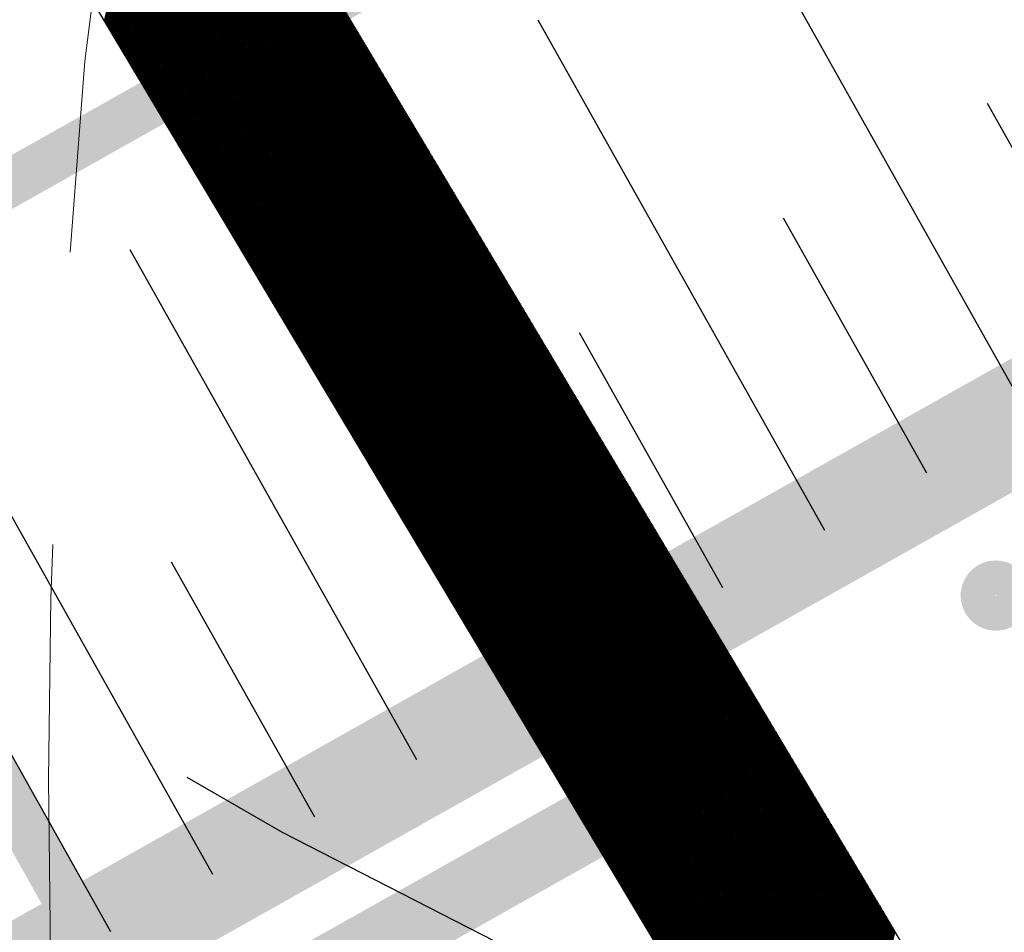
# Model space of a CAD drawing. Header units: metres. Extents: x 2193651 to 2201499, y 493187 to 494493.
# Tile 68 of 76: x 2200185.39 to 2200189.6, y 493772.42 to 493776.32. Entities that reach past the tile are written whole.
import ezdxf

# ---------------------------------------------------------------- set-up
doc = ezdxf.new("R2010")
doc.units = ezdxf.units.M
doc.set_wipeout_variables(frame=1)
for name, pattern in [('CENTER', [50.8, 31.75, -6.35, 6.35, -6.35]), ('CONTI', [0]), ('H', [0.375, 0.25, -0.125]), ('HIDDEN', [0.375, 0.25, -0.125])]:
    doc.linetypes.add(name, pattern=pattern)
doc.layers.add('12492', color=7, linetype='Continuous')
doc.styles.add('Bm-431', font='timesi.ttf')

# ---------------------------------------------------------------- blocks, each defined once
blk = doc.blocks.new('шнгщощ')
at = {"color": 34, "linetype": 'HIDDEN', "lineweight": 60, "ltscale": 5, "const_width": 0.2019, "elevation": 341.64}
blk.add_lwpolyline([(2194943.7006, 493863.7234), (2194899.9815, 493839.15), (2194914.096, 493814.0386), (2194957.8151, 493838.612)], close=True, dxfattribs=at)
at = {"color": 34, "linetype": 'Continuous', "lineweight": 25, "const_width": 0.5, "flags": 128}
blk.add_lwpolyline([(2194912.9508, 493809.9534), (2194961.9002, 493837.4667)], dxfattribs=at)
at = {"color": 34, "linetype": 'Continuous', "lineweight": 25, "flags": 128}
for points in [[(2194941.718, 493826.1228), (2194940.493, 493828.3021)], [(2194940.8462, 493825.6328), (2194939.6213, 493827.8121)], [(2194942.1538, 493826.3678), (2194941.5414, 493827.4574)], [(2194939.9745, 493825.1428), (2194938.7495, 493827.3221)], [(2194941.2821, 493825.8778), (2194940.6696, 493826.9675)], [(2194939.1028, 493824.6528), (2194937.8778, 493826.8322)], [(2194940.4104, 493825.3878), (2194939.7979, 493826.4775)], [(2194938.231, 493824.1629), (2194937.0061, 493826.3422)], [(2194939.5386, 493824.8978), (2194938.9262, 493825.9875)], [(2194938.6669, 493824.4079), (2194938.0544, 493825.4975)], [(2194937.7952, 493823.9179), (2194937.1827, 493825.0075)]]:
    blk.add_lwpolyline(points, dxfattribs=at)
blk = doc.blocks.new('ыекроекыоекыоеклвлнев')
at = {"color": 1, "linetype": 'Continuous', "lineweight": 0, "const_width": 0.1475, "flags": 128}
blk.add_lwpolyline([(2197665.3759, 493838.5931, 1), (2197665.5284, 493838.5931, 1)], format="xyb", close=True, dxfattribs=at)
at = {"color": 1, "linetype": 'Continuous', "lineweight": 0, "const_width": 0.3, "flags": 128}
blk.add_lwpolyline([(2197653.6837, 493831.9784), (2197664.1444, 493837.8582)], dxfattribs=at)
blk = doc.blocks.new('ыекокеыоыкеоекыоыке')
at = {"color": 7, "linetype": 'H', "lineweight": 0, "ltscale": 10}
blk.add_circle((2196461.7666, 493503.8817), 30, dxfattribs=at)
blk = doc.blocks.new('екокеыоекыокнывлвнел')
at = {"color": 7, "linetype": 'H', "ltscale": 10}
blk.add_circle((2196776.7045, 493863.9603), 30, dxfattribs=at)
blk = doc.blocks.new('*X129')
at = {"color": 0}
for p, q in [((231.434785, 485.675028), (235.065109, 489.305352)), ((231.444845, 485.667411), (235.082787, 489.305352)), ((231.454906, 485.659794), (235.100465, 489.305352)), ((231.464967, 485.652177), (235.118142, 489.305352)), ((231.475027, 485.64456), (235.13582, 489.305352)), ((231.485088, 485.636942), (235.153498, 489.305352)), ((231.495148, 485.629325), (235.171175, 489.305352)), ((231.505209, 485.621708), (235.188853, 489.305352)), ((231.515269, 485.614091), (235.206531, 489.305352)), ((231.52533, 485.606474), (235.224208, 489.305352)), ((231.53539, 485.598857), (235.241886, 489.305352)), ((231.545451, 485.59124), (235.259564, 489.305352)), ((231.555511, 485.583623), (235.277241, 489.305352)), ((231.565572, 485.576005), (235.294919, 489.305352)), ((231.575632, 485.568388), (235.312597, 489.305352)), ((231.585693, 485.560771), (235.330274, 489.305352)), ((231.595754, 485.553154), (235.347952, 489.305352)), ((231.605814, 485.545537), (235.36563, 489.305352)), ((231.615875, 485.53792), (235.383307, 489.305352)), ((231.625935, 485.530303), (235.400985, 489.305352)), ((231.635996, 485.522686), (235.418663, 489.305352)), ((231.646056, 485.515068), (235.43634, 489.305352)), ((231.656117, 485.507451), (235.454018, 489.305352)), ((231.666177, 485.499834), (235.471696, 489.305352)), ((231.676238, 485.492217), (235.489373, 489.305352)), ((231.686298, 485.4846), (235.507051, 489.305352)), ((231.696359, 485.476983), (235.524729, 489.305352)), ((231.70642, 485.469366), (235.542406, 489.305352)), ((231.71648, 485.461748), (235.560084, 489.305352)), ((231.726541, 485.454131), (235.577762, 489.305352)), ((231.736601, 485.446514), (235.595439, 489.305352)), ((231.746662, 485.438897), (235.613117, 489.305352)), ((231.756722, 485.43128), (235.630795, 489.305352)), ((231.766783, 485.423663), (235.648472, 489.305352)), ((231.776843, 485.416046), (235.66615, 489.305352)), ((231.786904, 485.408429), (235.683828, 489.305352)), ((231.796964, 485.400811), (235.701505, 489.305352)), ((231.807025, 485.393194), (235.719183, 489.305352)), ((231.817085, 485.385577), (235.736861, 489.305352)), ((231.827146, 485.37796), (235.754538, 489.305352)), ((231.837207, 485.370343), (235.772216, 489.305352)), ((231.847267, 485.362726), (235.789894, 489.305352)), ((231.857328, 485.355109), (235.807571, 489.305352)), ((231.867388, 485.347492), (235.825249, 489.305352)), ((231.877449, 485.339874), (235.842927, 489.305352)), ((231.887509, 485.332257), (235.860604, 489.305352)), ((231.89757, 485.32464), (235.878282, 489.305352)), ((231.90763, 485.317023), (235.89596, 489.305352)), ((233.327097, 486.718812), (235.913637, 489.305352)), ((233.344774, 486.718812), (235.931315, 489.305352)), ((233.362452, 486.718812), (235.948993, 489.305352)), ((233.38013, 486.718812), (235.96667, 489.305352)), ((233.397807, 486.718812), (235.984348, 489.305352)), ((233.415485, 486.718812), (236.002026, 489.305352)), ((233.433163, 486.718812), (236.019703, 489.305352)), ((233.45084, 486.718812), (236.037381, 489.305352)), ((233.468518, 486.718812), (236.055059, 489.305352)), ((233.486196, 486.718812), (236.072736, 489.305352)), ((233.503873, 486.718812), (236.090414, 489.305352)), ((233.521551, 486.718812), (236.108092, 489.305352)), ((233.539229, 486.718812), (236.125769, 489.305352)), ((233.556906, 486.718812), (236.143447, 489.305352)), ((233.574584, 486.718812), (236.161125, 489.305352)), ((233.592262, 486.718812), (236.178802, 489.305352)), ((233.609939, 486.718812), (236.19648, 489.305352)), ((233.627617, 486.718812), (236.214158, 489.305352)), ((233.645295, 486.718812), (236.231835, 489.305352)), ((233.662972, 486.718812), (236.249513, 489.305352)), ((233.68065, 486.718812), (236.267191, 489.305352)), ((233.698328, 486.718812), (236.284868, 489.305352)), ((233.716005, 486.718812), (236.302546, 489.305352)), ((233.733683, 486.718812), (236.320224, 489.305352)), ((233.751361, 486.718812), (236.337901, 489.305352)), ((233.769038, 486.718812), (236.355579, 489.305352)), ((233.786716, 486.718812), (236.373257, 489.305352)), ((233.804394, 486.718812), (236.390934, 489.305352)), ((233.822071, 486.718812), (236.408612, 489.305352)), ((233.839749, 486.718812), (236.42629, 489.305352)), ((233.857427, 486.718812), (236.443967, 489.305352)), ((233.875104, 486.718812), (236.461645, 489.305352)), ((233.892782, 486.718812), (236.479323, 489.305352)), ((233.91046, 486.718812), (236.497, 489.305352)), ((233.928137, 486.718812), (236.514678, 489.305352)), ((233.945815, 486.718812), (236.532356, 489.305352)), ((233.963493, 486.718812), (236.550033, 489.305352)), ((233.98117, 486.718812), (236.567711, 489.305352)), ((233.998848, 486.718812), (236.585389, 489.305352)), ((234.016526, 486.718812), (236.603066, 489.305352)), ((234.034203, 486.718812), (236.620744, 489.305352)), ((234.051881, 486.718812), (236.638422, 489.305352)), ((234.069559, 486.718812), (236.656099, 489.305352)), ((234.087236, 486.718812), (236.673777, 489.305352)), ((234.104914, 486.718812), (236.691455, 489.305352)), ((234.122592, 486.718812), (236.709132, 489.305352)), ((234.140269, 486.718812), (236.72681, 489.305352)), ((234.157947, 486.718812), (236.744488, 489.305352)), ((234.175625, 486.718812), (236.762166, 489.305352)), ((234.193302, 486.718812), (236.779843, 489.305352)), ((234.21098, 486.718812), (236.797521, 489.305352)), ((234.228658, 486.718812), (236.815199, 489.305352)), ((234.246335, 486.718812), (236.832876, 489.305352)), ((234.264013, 486.718812), (236.850554, 489.305352)), ((234.281691, 486.718812), (236.868232, 489.305352)), ((234.299368, 486.718812), (236.885909, 489.305352)), ((234.317046, 486.718812), (236.903587, 489.305352)), ((234.334724, 486.718812), (236.921265, 489.305352)), ((234.352401, 486.718812), (236.938942, 489.305352)), ((234.370079, 486.718812), (236.95662, 489.305352)), ((234.387757, 486.718812), (236.974298, 489.305352)), ((234.405434, 486.718812), (236.991975, 489.305352)), ((234.423112, 486.718812), (237.009653, 489.305352)), ((234.44079, 486.718812), (237.027331, 489.305352)), ((234.458467, 486.718812), (237.045008, 489.305352)), ((234.476145, 486.718812), (237.062686, 489.305352)), ((234.493823, 486.718812), (237.080364, 489.305352)), ((234.5115, 486.718812), (237.098041, 489.305352)), ((234.529178, 486.718812), (237.115719, 489.305352)), ((234.546856, 486.718812), (237.133397, 489.305352)), ((234.564533, 486.718812), (237.151074, 489.305352)), ((234.582211, 486.718812), (237.168752, 489.305352)), ((234.599889, 486.718812), (237.18643, 489.305352)), ((234.617566, 486.718812), (237.204107, 489.305352)), ((234.635244, 486.718812), (237.221785, 489.305352)), ((234.652922, 486.718812), (237.239463, 489.305352)), ((234.670599, 486.718812), (237.25714, 489.305352)), ((234.688277, 486.718812), (237.274818, 489.305352)), ((234.705955, 486.718812), (237.292496, 489.305352)), ((234.723632, 486.718812), (237.310173, 489.305352)), ((234.74131, 486.718812), (237.327851, 489.305352)), ((234.758988, 486.718812), (237.345529, 489.305352)), ((234.776665, 486.718812), (237.363206, 489.305352)), ((234.794343, 486.718812), (237.380884, 489.305352)), ((234.812021, 486.718812), (237.398562, 489.305352)), ((234.829698, 486.718812), (237.416239, 489.305352)), ((234.847376, 486.718812), (237.433917, 489.305352)), ((234.865054, 486.718812), (237.451595, 489.305352)), ((234.882731, 486.718812), (237.469272, 489.305352)), ((234.900409, 486.718812), (237.48695, 489.305352)), ((234.918087, 486.718812), (237.504628, 489.305352)), ((234.935764, 486.718812), (237.522305, 489.305352)), ((234.953442, 486.718812), (237.539983, 489.305352)), ((234.97112, 486.718812), (237.557661, 489.305352)), ((234.988797, 486.718812), (237.575338, 489.305352)), ((235.006475, 486.718812), (237.593016, 489.305352)), ((235.024153, 486.718812), (237.610694, 489.305352)), ((235.041831, 486.718812), (237.628371, 489.305352)), ((235.059508, 486.718812), (237.646049, 489.305352)), ((235.077186, 486.718812), (237.663727, 489.305352)), ((235.094864, 486.718812), (237.681404, 489.305352)), ((235.112541, 486.718812), (237.699082, 489.305352)), ((235.130219, 486.718812), (237.71676, 489.305352)), ((235.147897, 486.718812), (237.734437, 489.305352)), ((235.165574, 486.718812), (237.752115, 489.305352)), ((235.183252, 486.718812), (237.769793, 489.305352)), ((235.20093, 486.718812), (237.78747, 489.305352)), ((235.218607, 486.718812), (237.805148, 489.305352)), ((235.236285, 486.718812), (237.822826, 489.305352)), ((235.253963, 486.718812), (237.840503, 489.305352)), ((235.27164, 486.718812), (237.858181, 489.305352)), ((235.289318, 486.718812), (237.875859, 489.305352)), ((235.306996, 486.718812), (237.893536, 489.305352)), ((235.324673, 486.718812), (237.911214, 489.305352)), ((235.342351, 486.718812), (237.928892, 489.305352)), ((235.360029, 486.718812), (237.946569, 489.305352)), ((235.377706, 486.718812), (237.964247, 489.305352)), ((235.395384, 486.718812), (237.981925, 489.305352)), ((235.413062, 486.718812), (237.999602, 489.305352)), ((235.430739, 486.718812), (238.01728, 489.305352)), ((235.448417, 486.718812), (238.034958, 489.305352)), ((235.466095, 486.718812), (238.052635, 489.305352)), ((235.483772, 486.718812), (238.070313, 489.305352)), ((235.50145, 486.718812), (238.087991, 489.305352)), ((235.519128, 486.718812), (238.105668, 489.305352)), ((235.536805, 486.718812), (238.123346, 489.305352)), ((235.554483, 486.718812), (238.141024, 489.305352)), ((235.572161, 486.718812), (238.158701, 489.305352)), ((235.589838, 486.718812), (238.176379, 489.305352)), ((235.607516, 486.718812), (238.194057, 489.305352)), ((235.625194, 486.718812), (238.211734, 489.305352)), ((235.642871, 486.718812), (238.229412, 489.305352)), ((235.660549, 486.718812), (238.24709, 489.305352)), ((235.678227, 486.718812), (238.264767, 489.305352)), ((235.695904, 486.718812), (238.282445, 489.305352)), ((235.713582, 486.718812), (238.300123, 489.305352)), ((235.73126, 486.718812), (238.3178, 489.305352)), ((235.748937, 486.718812), (238.335478, 489.305352)), ((235.766615, 486.718812), (238.353156, 489.305352)), ((235.784293, 486.718812), (238.370833, 489.305352)), ((235.80197, 486.718812), (238.388511, 489.305352)), ((235.819648, 486.718812), (238.406189, 489.305352)), ((235.837326, 486.718812), (238.423866, 489.305352)), ((235.855003, 486.718812), (238.441544, 489.305352)), ((235.872681, 486.718812), (238.459222, 489.305352)), ((235.890359, 486.718812), (238.476899, 489.305352)), ((235.908036, 486.718812), (238.494577, 489.305352)), ((235.925714, 486.718812), (238.512255, 489.305352)), ((235.943392, 486.718812), (238.529932, 489.305352)), ((235.961069, 486.718812), (238.54761, 489.305352)), ((235.978747, 486.718812), (238.565288, 489.305352)), ((235.996425, 486.718812), (238.582965, 489.305352)), ((236.014102, 486.718812), (238.600643, 489.305352)), ((236.03178, 486.718812), (238.618321, 489.305352)), ((236.049458, 486.718812), (238.635998, 489.305352)), ((236.067135, 486.718812), (238.653676, 489.305352)), ((236.084813, 486.718812), (238.671354, 489.305352)), ((236.102491, 486.718812), (238.689031, 489.305352)), ((236.120168, 486.718812), (238.706709, 489.305352)), ((236.137846, 486.718812), (238.724387, 489.305352)), ((236.155524, 486.718812), (238.742064, 489.305352)), ((236.173201, 486.718812), (238.759742, 489.305352)), ((236.190879, 486.718812), (238.77742, 489.305352)), ((236.208557, 486.718812), (238.795098, 489.305352)), ((236.226234, 486.718812), (238.812775, 489.305352)), ((236.243912, 486.718812), (238.830453, 489.305352)), ((236.26159, 486.718812), (238.848131, 489.305352)), ((236.279267, 486.718812), (238.865808, 489.305352)), ((236.296945, 486.718812), (238.883486, 489.305352)), ((236.314623, 486.718812), (238.901164, 489.305352)), ((236.3323, 486.718812), (238.918841, 489.305352)), ((236.349978, 486.718812), (238.936519, 489.305352)), ((236.367656, 486.718812), (238.954197, 489.305352)), ((236.385333, 486.718812), (238.971874, 489.305352)), ((236.403011, 486.718812), (238.989552, 489.305352)), ((236.420689, 486.718812), (239.00723, 489.305352)), ((236.438366, 486.718812), (239.024907, 489.305352)), ((236.456044, 486.718812), (239.042585, 489.305352)), ((236.473722, 486.718812), (239.060263, 489.305352)), ((236.491399, 486.718812), (239.07794, 489.305352)), ((236.509077, 486.718812), (239.095618, 489.305352)), ((236.526755, 486.718812), (239.113296, 489.305352)), ((236.544432, 486.718812), (239.130973, 489.305352)), ((236.56211, 486.718812), (239.148651, 489.305352)), ((236.579788, 486.718812), (239.166329, 489.305352)), ((236.597465, 486.718812), (239.184006, 489.305352)), ((236.615143, 486.718812), (239.201684, 489.305352)), ((236.632821, 486.718812), (239.219362, 489.305352)), ((236.650498, 486.718812), (239.237039, 489.305352)), ((236.668176, 486.718812), (239.254717, 489.305352)), ((236.685854, 486.718812), (239.272395, 489.305352)), ((236.703531, 486.718812), (239.290072, 489.305352)), ((236.721209, 486.718812), (239.30775, 489.305352)), ((236.738887, 486.718812), (239.325428, 489.305352)), ((236.756564, 486.718812), (239.343105, 489.305352)), ((236.774242, 486.718812), (239.360783, 489.305352)), ((236.79192, 486.718812), (239.378461, 489.305352)), ((236.809597, 486.718812), (239.396138, 489.305352)), ((236.827275, 486.718812), (239.413816, 489.305352)), ((236.844953, 486.718812), (239.431494, 489.305352)), ((236.86263, 486.718812), (239.449171, 489.305352)), ((236.880308, 486.718812), (239.466849, 489.305352)), ((236.897986, 486.718812), (239.484527, 489.305352)), ((236.915663, 486.718812), (239.502204, 489.305352)), ((236.933341, 486.718812), (239.519882, 489.305352)), ((236.951019, 486.718812), (239.53756, 489.305352)), ((236.968696, 486.718812), (239.555237, 489.305352)), ((236.986374, 486.718812), (239.572915, 489.305352)), ((237.004052, 486.718812), (239.590593, 489.305352)), ((237.021729, 486.718812), (239.60827, 489.305352)), ((237.039407, 486.718812), (239.625948, 489.305352)), ((237.057085, 486.718812), (239.643626, 489.305352)), ((237.074763, 486.718812), (239.661303, 489.305352)), ((237.09244, 486.718812), (239.678981, 489.305352)), ((237.110118, 486.718812), (239.696659, 489.305352)), ((237.127796, 486.718812), (239.714336, 489.305352)), ((237.145473, 486.718812), (239.732014, 489.305352)), ((237.163151, 486.718812), (239.749692, 489.305352)), ((237.180829, 486.718812), (239.767369, 489.305352)), ((237.198506, 486.718812), (239.785047, 489.305352)), ((237.216184, 486.718812), (239.802725, 489.305352)), ((237.233862, 486.718812), (239.820402, 489.305352)), ((237.251539, 486.718812), (239.83808, 489.305352)), ((237.269217, 486.718812), (239.855758, 489.305352)), ((237.286895, 486.718812), (239.873435, 489.305352)), ((237.304572, 486.718812), (239.891113, 489.305352)), ((237.32225, 486.718812), (239.908791, 489.305352)), ((237.339928, 486.718812), (239.926468, 489.305352)), ((237.357605, 486.718812), (239.944146, 489.305352)), ((237.375283, 486.718812), (239.961824, 489.305352)), ((237.392961, 486.718812), (239.979501, 489.305352)), ((237.410638, 486.718812), (239.997179, 489.305352)), ((237.428316, 486.718812), (240.014857, 489.305352)), ((237.445994, 486.718812), (240.032534, 489.305352)), ((237.463671, 486.718812), (240.050212, 489.305352)), ((237.481349, 486.718812), (240.06789, 489.305352)), ((237.499027, 486.718812), (240.085567, 489.305352)), ((237.516704, 486.718812), (240.103245, 489.305352)), ((237.534382, 486.718812), (240.120923, 489.305352)), ((237.55206, 486.718812), (240.1386, 489.305352)), ((237.569737, 486.718812), (240.156278, 489.305352)), ((237.587415, 486.718812), (240.173956, 489.305352)), ((237.605093, 486.718812), (240.191633, 489.305352)), ((237.62277, 486.718812), (240.209311, 489.305352)), ((237.640448, 486.718812), (240.226989, 489.305352)), ((237.658126, 486.718812), (240.244666, 489.305352)), ((237.675803, 486.718812), (240.262344, 489.305352)), ((237.693481, 486.718812), (240.280022, 489.305352)), ((237.711159, 486.718812), (240.297699, 489.305352)), ((237.728836, 486.718812), (240.315377, 489.305352)), ((237.746514, 486.718812), (240.333055, 489.305352)), ((237.764192, 486.718812), (240.350732, 489.305352)), ((237.781869, 486.718812), (240.36841, 489.305352)), ((237.799547, 486.718812), (240.386088, 489.305352)), ((237.817225, 486.718812), (240.403765, 489.305352)), ((237.834902, 486.718812), (240.421443, 489.305352)), ((237.85258, 486.718812), (240.439121, 489.305352)), ((237.870258, 486.718812), (240.456798, 489.305352)), ((237.887935, 486.718812), (240.474476, 489.305352)), ((237.905613, 486.718812), (240.492154, 489.305352)), ((237.923291, 486.718812), (240.509831, 489.305352)), ((237.940968, 486.718812), (240.527509, 489.305352)), ((237.958646, 486.718812), (240.545187, 489.305352)), ((237.976324, 486.718812), (240.562864, 489.305352)), ((237.994001, 486.718812), (240.580542, 489.305352)), ((238.011679, 486.718812), (240.59822, 489.305352)), ((238.029357, 486.718812), (240.615897, 489.305352)), ((238.047034, 486.718812), (240.633575, 489.305352)), ((238.064712, 486.718812), (240.651253, 489.305352)), ((238.08239, 486.718812), (240.66893, 489.305352)), ((238.100067, 486.718812), (240.686608, 489.305352)), ((238.117745, 486.718812), (240.704286, 489.305352)), ((238.135423, 486.718812), (240.721963, 489.305352)), ((238.1531, 486.718812), (240.739641, 489.305352)), ((238.170778, 486.718812), (240.757319, 489.305352)), ((238.188456, 486.718812), (240.774996, 489.305352)), ((238.206133, 486.718812), (240.792674, 489.305352)), ((238.223811, 486.718812), (240.810352, 489.305352)), ((238.241489, 486.718812), (240.828029, 489.305352)), ((238.259166, 486.718812), (240.845707, 489.305352)), ((238.276844, 486.718812), (240.863385, 489.305352)), ((238.294522, 486.718812), (240.881063, 489.305352)), ((238.312199, 486.718812), (240.89874, 489.305352)), ((238.329877, 486.718812), (240.916418, 489.305352)), ((238.347555, 486.718812), (240.934096, 489.305352)), ((238.365232, 486.718812), (240.951773, 489.305352)), ((238.38291, 486.718812), (240.969451, 489.305352)), ((238.400588, 486.718812), (240.987129, 489.305352)), ((238.418265, 486.718812), (241.004806, 489.305352)), ((238.435943, 486.718812), (241.022484, 489.305352)), ((238.453621, 486.718812), (241.040162, 489.305352)), ((238.471298, 486.718812), (241.057839, 489.305352)), ((238.488976, 486.718812), (241.075517, 489.305352)), ((238.506654, 486.718812), (241.093195, 489.305352)), ((238.524331, 486.718812), (241.110872, 489.305352)), ((238.542009, 486.718812), (241.12855, 489.305352)), ((238.559687, 486.718812), (241.146228, 489.305352)), ((238.577364, 486.718812), (241.163905, 489.305352)), ((238.595042, 486.718812), (241.181583, 489.305352)), ((238.61272, 486.718812), (241.199261, 489.305352)), ((238.630397, 486.718812), (241.216938, 489.305352)), ((238.648075, 486.718812), (241.234616, 489.305352)), ((238.665753, 486.718812), (241.252294, 489.305352)), ((238.68343, 486.718812), (241.269971, 489.305352)), ((238.701108, 486.718812), (241.287649, 489.305352)), ((238.718786, 486.718812), (241.305327, 489.305352)), ((238.736463, 486.718812), (241.323004, 489.305352)), ((238.754141, 486.718812), (241.340682, 489.305352)), ((238.771819, 486.718812), (241.35836, 489.305352)), ((238.789496, 486.718812), (241.376037, 489.305352)), ((238.807174, 486.718812), (241.393715, 489.305352)), ((238.824852, 486.718812), (241.411393, 489.305352)), ((238.842529, 486.718812), (241.42907, 489.305352)), ((238.860207, 486.718812), (241.446748, 489.305352)), ((238.877885, 486.718812), (241.464426, 489.305352)), ((238.895562, 486.718812), (241.482103, 489.305352)), ((238.91324, 486.718812), (241.499781, 489.305352)), ((238.930918, 486.718812), (241.517459, 489.305352)), ((238.948595, 486.718812), (241.535136, 489.305352)), ((238.966273, 486.718812), (241.552814, 489.305352)), ((238.983951, 486.718812), (241.570492, 489.305352)), ((239.001628, 486.718812), (241.588169, 489.305352)), ((239.019306, 486.718812), (241.605847, 489.305352)), ((239.036984, 486.718812), (241.623525, 489.305352)), ((239.054661, 486.718812), (241.641202, 489.305352)), ((239.072339, 486.718812), (241.65888, 489.305352)), ((239.090017, 486.718812), (241.676558, 489.305352)), ((239.107694, 486.718812), (241.694235, 489.305352)), ((239.125372, 486.718812), (241.711913, 489.305352)), ((239.14305, 486.718812), (241.729591, 489.305352)), ((239.160728, 486.718812), (241.747268, 489.305352)), ((239.178405, 486.718812), (241.764946, 489.305352)), ((239.196083, 486.718812), (241.782624, 489.305352)), ((239.213761, 486.718812), (241.800301, 489.305352)), ((239.231438, 486.718812), (241.817979, 489.305352)), ((239.249116, 486.718812), (241.835657, 489.305352)), ((239.266794, 486.718812), (241.853334, 489.305352)), ((239.284471, 486.718812), (241.871012, 489.305352)), ((239.302149, 486.718812), (241.88869, 489.305352)), ((239.319827, 486.718812), (241.906367, 489.305352)), ((239.337504, 486.718812), (241.924045, 489.305352)), ((239.355182, 486.718812), (241.941723, 489.305352)), ((239.37286, 486.718812), (241.9594, 489.305352)), ((239.390537, 486.718812), (241.977078, 489.305352)), ((239.408215, 486.718812), (241.994756, 489.305352)), ((239.425893, 486.718812), (242.012433, 489.305352)), ((239.44357, 486.718812), (242.030111, 489.305352)), ((239.461248, 486.718812), (242.047789, 489.305352)), ((239.478926, 486.718812), (242.065466, 489.305352)), ((239.496603, 486.718812), (242.083144, 489.305352)), ((239.514281, 486.718812), (242.100822, 489.305352)), ((239.531959, 486.718812), (242.118499, 489.305352)), ((239.549636, 486.718812), (242.136177, 489.305352)), ((239.567314, 486.718812), (242.153855, 489.305352)), ((239.584992, 486.718812), (242.171532, 489.305352)), ((239.602669, 486.718812), (242.18921, 489.305352)), ((239.620347, 486.718812), (242.206888, 489.305352)), ((239.638025, 486.718812), (242.224565, 489.305352)), ((239.655702, 486.718812), (242.242243, 489.305352)), ((239.67338, 486.718812), (242.259921, 489.305352)), ((239.691058, 486.718812), (242.277598, 489.305352)), ((239.708735, 486.718812), (242.295276, 489.305352)), ((239.726413, 486.718812), (242.312954, 489.305352)), ((239.744091, 486.718812), (242.330631, 489.305352)), ((239.761768, 486.718812), (242.348309, 489.305352)), ((239.779446, 486.718812), (242.365987, 489.305352)), ((239.797124, 486.718812), (242.383664, 489.305352)), ((239.814801, 486.718812), (242.401342, 489.305352)), ((239.832479, 486.718812), (242.41902, 489.305352)), ((239.850157, 486.718812), (242.436697, 489.305352)), ((239.867834, 486.718812), (242.454375, 489.305352)), ((239.885512, 486.718812), (242.472053, 489.305352)), ((239.90319, 486.718812), (242.48973, 489.305352)), ((239.920867, 486.718812), (242.507408, 489.305352)), ((239.938545, 486.718812), (242.525086, 489.305352)), ((239.956223, 486.718812), (242.542763, 489.305352)), ((239.9739, 486.718812), (242.560441, 489.305352)), ((239.991578, 486.718812), (242.578119, 489.305352)), ((240.009256, 486.718812), (242.595796, 489.305352)), ((240.026933, 486.718812), (242.613474, 489.305352)), ((240.044611, 486.718812), (242.631152, 489.305352)), ((240.062289, 486.718812), (242.648829, 489.305352)), ((240.079966, 486.718812), (242.666507, 489.305352)), ((240.097644, 486.718812), (242.684185, 489.305352)), ((240.115322, 486.718812), (242.701862, 489.305352)), ((240.132999, 486.718812), (242.71954, 489.305352)), ((240.150677, 486.718812), (242.737218, 489.305352)), ((240.168355, 486.718812), (242.754895, 489.305352)), ((240.186032, 486.718812), (242.772573, 489.305352)), ((240.20371, 486.718812), (242.790251, 489.305352)), ((240.221388, 486.718812), (242.807928, 489.305352)), ((240.239065, 486.718812), (242.825606, 489.305352)), ((240.256743, 486.718812), (242.843284, 489.305352)), ((240.274421, 486.718812), (242.860961, 489.305352)), ((240.292098, 486.718812), (242.878639, 489.305352)), ((240.309776, 486.718812), (242.896317, 489.305352)), ((240.327454, 486.718812), (242.913995, 489.305352)), ((240.345131, 486.718812), (242.931672, 489.305352)), ((240.362809, 486.718812), (242.94935, 489.305352)), ((240.380487, 486.718812), (242.967028, 489.305352)), ((240.398164, 486.718812), (242.984705, 489.305352)), ((240.415842, 486.718812), (243.002383, 489.305352)), ((240.43352, 486.718812), (243.020061, 489.305352)), ((240.451197, 486.718812), (243.037738, 489.305352)), ((240.468875, 486.718812), (243.055416, 489.305352)), ((240.486553, 486.718812), (243.073094, 489.305352)), ((240.50423, 486.718812), (243.090771, 489.305352)), ((240.521908, 486.718812), (243.108449, 489.305352)), ((240.539586, 486.718812), (243.126127, 489.305352)), ((240.557263, 486.718812), (243.143804, 489.305352)), ((240.574941, 486.718812), (243.161482, 489.305352)), ((240.592619, 486.718812), (243.17916, 489.305352)), ((240.610296, 486.718812), (243.196837, 489.305352)), ((240.627974, 486.718812), (243.214515, 489.305352)), ((240.645652, 486.718812), (243.232193, 489.305352)), ((240.663329, 486.718812), (243.24987, 489.305352)), ((240.681007, 486.718812), (243.267548, 489.305352)), ((240.698685, 486.718812), (243.285226, 489.305352)), ((240.716362, 486.718812), (243.302903, 489.305352)), ((240.73404, 486.718812), (243.320581, 489.305352)), ((240.751718, 486.718812), (243.338259, 489.305352)), ((240.769395, 486.718812), (243.355936, 489.305352)), ((240.787073, 486.718812), (243.373614, 489.305352)), ((240.804751, 486.718812), (243.391292, 489.305352)), ((240.822428, 486.718812), (243.408969, 489.305352)), ((240.840106, 486.718812), (243.426647, 489.305352)), ((240.857784, 486.718812), (243.444325, 489.305352)), ((240.875461, 486.718812), (243.462002, 489.305352)), ((240.893139, 486.718812), (243.47968, 489.305352)), ((240.910817, 486.718812), (243.497358, 489.305352)), ((240.928494, 486.718812), (243.515035, 489.305352)), ((240.946172, 486.718812), (243.532713, 489.305352)), ((240.96385, 486.718812), (243.550391, 489.305352)), ((240.981527, 486.718812), (243.568068, 489.305352)), ((240.999205, 486.718812), (243.585746, 489.305352)), ((241.016883, 486.718812), (243.603424, 489.305352)), ((241.03456, 486.718812), (243.621101, 489.305352)), ((241.052238, 486.718812), (243.638779, 489.305352)), ((241.069916, 486.718812), (243.656457, 489.305352)), ((241.087593, 486.718812), (243.674134, 489.305352)), ((241.105271, 486.718812), (243.691812, 489.305352)), ((241.122949, 486.718812), (243.70949, 489.305352)), ((241.140626, 486.718812), (243.727167, 489.305352)), ((241.158304, 486.718812), (243.744845, 489.305352)), ((241.175982, 486.718812), (243.762523, 489.305352)), ((241.19366, 486.718812), (243.7802, 489.305352)), ((241.211337, 486.718812), (243.797878, 489.305352)), ((241.229015, 486.718812), (243.815556, 489.305352)), ((241.246693, 486.718812), (243.833233, 489.305352)), ((241.26437, 486.718812), (243.850911, 489.305352)), ((241.282048, 486.718812), (243.868589, 489.305352)), ((241.299726, 486.718812), (243.886266, 489.305352)), ((241.317403, 486.718812), (243.903944, 489.305352)), ((241.335081, 486.718812), (243.921622, 489.305352)), ((241.352759, 486.718812), (243.939299, 489.305352)), ((241.370436, 486.718812), (243.956977, 489.305352)), ((241.388114, 486.718812), (243.974655, 489.305352)), ((241.405792, 486.718812), (243.992332, 489.305352)), ((241.423469, 486.718812), (244.01001, 489.305352)), ((241.441147, 486.718812), (244.027688, 489.305352)), ((241.458825, 486.718812), (244.045365, 489.305352)), ((241.476502, 486.718812), (244.063043, 489.305352)), ((241.49418, 486.718812), (244.080721, 489.305352)), ((241.511858, 486.718812), (244.098398, 489.305352)), ((241.529535, 486.718812), (244.116076, 489.305352)), ((241.547213, 486.718812), (244.133754, 489.305352)), ((241.564891, 486.718812), (244.151431, 489.305352)), ((241.582568, 486.718812), (244.169109, 489.305352)), ((241.600246, 486.718812), (244.186787, 489.305352)), ((241.617924, 486.718812), (244.204464, 489.305352)), ((241.635601, 486.718812), (244.222142, 489.305352)), ((241.653279, 486.718812), (244.23982, 489.305352)), ((241.670957, 486.718812), (244.257497, 489.305352)), ((241.688634, 486.718812), (244.275175, 489.305352)), ((241.706312, 486.718812), (244.292853, 489.305352)), ((241.72399, 486.718812), (244.31053, 489.305352)), ((241.741667, 486.718812), (244.328208, 489.305352)), ((241.759345, 486.718812), (244.345886, 489.305352)), ((241.777023, 486.718812), (244.363563, 489.305352)), ((241.7947, 486.718812), (244.381241, 489.305352)), ((241.812378, 486.718812), (244.398919, 489.305352)), ((241.830056, 486.718812), (244.416596, 489.305352)), ((241.847733, 486.718812), (244.434274, 489.305352)), ((241.865411, 486.718812), (244.451952, 489.305352)), ((241.883089, 486.718812), (244.469629, 489.305352)), ((241.900766, 486.718812), (244.487307, 489.305352)), ((241.918444, 486.718812), (244.504985, 489.305352)), ((241.936122, 486.718812), (244.522662, 489.305352)), ((241.953799, 486.718812), (244.54034, 489.305352)), ((241.971477, 486.718812), (244.558018, 489.305352)), ((241.989155, 486.718812), (244.575695, 489.305352)), ((242.006832, 486.718812), (244.593373, 489.305352)), ((242.02451, 486.718812), (244.611051, 489.305352)), ((242.042188, 486.718812), (244.628728, 489.305352)), ((242.059865, 486.718812), (244.646406, 489.305352)), ((242.077543, 486.718812), (244.664084, 489.305352)), ((242.095221, 486.718812), (244.681761, 489.305352)), ((242.112898, 486.718812), (244.699439, 489.305352)), ((242.130576, 486.718812), (244.717117, 489.305352)), ((242.148254, 486.718812), (244.734794, 489.305352)), ((242.165931, 486.718812), (244.752472, 489.305352)), ((242.183609, 486.718812), (244.77015, 489.305352)), ((242.201287, 486.718812), (244.787827, 489.305352)), ((242.218964, 486.718812), (244.805505, 489.305352)), ((242.236642, 486.718812), (244.823183, 489.305352)), ((242.25432, 486.718812), (244.84086, 489.305352)), ((242.271997, 486.718812), (244.858538, 489.305352)), ((242.289675, 486.718812), (244.876216, 489.305352)), ((242.307353, 486.718812), (244.893893, 489.305352)), ((242.32503, 486.718812), (244.911571, 489.305352)), ((242.342708, 486.718812), (244.929249, 489.305352)), ((242.360386, 486.718812), (244.946926, 489.305352)), ((242.378063, 486.718812), (244.964604, 489.305352)), ((242.395741, 486.718812), (244.982282, 489.305352)), ((242.413419, 486.718812), (244.99996, 489.305352)), ((242.431096, 486.718812), (245.017637, 489.305352)), ((242.448774, 486.718812), (245.035315, 489.305352)), ((242.466452, 486.718812), (245.052993, 489.305352)), ((242.484129, 486.718812), (245.07067, 489.305352)), ((242.501807, 486.718812), (245.088348, 489.305352)), ((242.519485, 486.718812), (245.106026, 489.305352)), ((242.537162, 486.718812), (245.123703, 489.305352)), ((242.55484, 486.718812), (245.141381, 489.305352)), ((242.572518, 486.718812), (245.159059, 489.305352)), ((242.590195, 486.718812), (245.176736, 489.305352)), ((242.607873, 486.718812), (245.194414, 489.305352)), ((242.625551, 486.718812), (245.212092, 489.305352)), ((242.643228, 486.718812), (245.229769, 489.305352)), ((242.660906, 486.718812), (245.247447, 489.305352)), ((242.678584, 486.718812), (245.265125, 489.305352)), ((242.696261, 486.718812), (245.282802, 489.305352)), ((242.713939, 486.718812), (245.30048, 489.305352)), ((242.731617, 486.718812), (245.318158, 489.305352)), ((242.749294, 486.718812), (245.335835, 489.305352)), ((242.766972, 486.718812), (245.353513, 489.305352)), ((242.78465, 486.718812), (245.371191, 489.305352)), ((242.802327, 486.718812), (245.388868, 489.305352)), ((242.820005, 486.718812), (245.406546, 489.305352)), ((242.837683, 486.718812), (245.424224, 489.305352)), ((242.85536, 486.718812), (245.441901, 489.305352)), ((242.873038, 486.718812), (245.459579, 489.305352)), ((242.890716, 486.718812), (245.477257, 489.305352)), ((242.908393, 486.718812), (245.494934, 489.305352)), ((242.926071, 486.718812), (245.512612, 489.305352)), ((242.943749, 486.718812), (245.53029, 489.305352)), ((242.961426, 486.718812), (245.547967, 489.305352)), ((242.979104, 486.718812), (245.565645, 489.305352)), ((242.996782, 486.718812), (245.583323, 489.305352)), ((243.014459, 486.718812), (245.601, 489.305352)), ((243.032137, 486.718812), (245.618678, 489.305352)), ((243.049815, 486.718812), (245.636356, 489.305352)), ((243.067492, 486.718812), (245.654033, 489.305352)), ((243.08517, 486.718812), (245.671711, 489.305352)), ((243.102848, 486.718812), (245.689389, 489.305352)), ((243.120525, 486.718812), (245.707066, 489.305352)), ((243.138203, 486.718812), (245.724744, 489.305352)), ((243.155881, 486.718812), (245.742422, 489.305352)), ((243.173558, 486.718812), (245.760099, 489.305352)), ((243.191236, 486.718812), (245.777777, 489.305352)), ((243.208914, 486.718812), (245.795455, 489.305352)), ((243.226591, 486.718812), (245.813132, 489.305352)), ((243.244269, 486.718812), (245.83081, 489.305352)), ((243.261947, 486.718812), (245.848488, 489.305352)), ((243.279625, 486.718812), (245.866165, 489.305352)), ((243.297302, 486.718812), (245.883843, 489.305352)), ((243.31498, 486.718812), (245.901521, 489.305352)), ((243.332658, 486.718812), (245.919198, 489.305352)), ((243.350335, 486.718812), (245.936876, 489.305352)), ((243.368013, 486.718812), (245.954554, 489.305352)), ((243.385691, 486.718812), (245.972231, 489.305352)), ((243.403368, 486.718812), (245.989909, 489.305352)), ((243.421046, 486.718812), (246.007587, 489.305352)), ((243.438724, 486.718812), (246.025264, 489.305352)), ((243.456401, 486.718812), (246.042942, 489.305352)), ((243.474079, 486.718812), (246.06062, 489.305352)), ((243.491757, 486.718812), (246.078297, 489.305352)), ((243.509434, 486.718812), (246.095975, 489.305352)), ((243.527112, 486.718812), (246.113653, 489.305352)), ((243.54479, 486.718812), (246.13133, 489.305352)), ((243.562467, 486.718812), (246.149008, 489.305352)), ((243.580145, 486.718812), (246.166686, 489.305352)), ((243.597823, 486.718812), (246.184363, 489.305352)), ((243.6155, 486.718812), (246.202041, 489.305352)), ((243.633178, 486.718812), (246.219719, 489.305352)), ((243.650856, 486.718812), (246.237396, 489.305352)), ((243.668533, 486.718812), (246.255074, 489.305352)), ((243.686211, 486.718812), (246.272752, 489.305352)), ((243.703889, 486.718812), (246.290429, 489.305352)), ((243.721566, 486.718812), (246.308107, 489.305352)), ((243.739244, 486.718812), (246.325785, 489.305352)), ((243.756922, 486.718812), (246.343462, 489.305352)), ((243.774599, 486.718812), (246.36114, 489.305352)), ((243.792277, 486.718812), (246.378818, 489.305352)), ((243.809955, 486.718812), (246.396495, 489.305352)), ((243.827632, 486.718812), (246.414173, 489.305352)), ((243.84531, 486.718812), (246.431851, 489.305352)), ((243.862988, 486.718812), (246.449528, 489.305352)), ((243.880665, 486.718812), (246.467206, 489.305352)), ((243.898343, 486.718812), (246.484884, 489.305352)), ((243.916021, 486.718812), (246.502561, 489.305352)), ((243.933698, 486.718812), (246.520239, 489.305352)), ((243.951376, 486.718812), (246.537917, 489.305352)), ((243.969054, 486.718812), (246.555594, 489.305352)), ((243.986731, 486.718812), (246.573272, 489.305352)), ((244.004409, 486.718812), (246.59095, 489.305352)), ((244.022087, 486.718812), (246.608627, 489.305352)), ((244.039764, 486.718812), (246.626305, 489.305352)), ((244.057442, 486.718812), (246.643983, 489.305352)), ((244.07512, 486.718812), (246.66166, 489.305352)), ((244.092797, 486.718812), (246.679338, 489.305352)), ((244.110475, 486.718812), (246.697016, 489.305352)), ((244.128153, 486.718812), (246.714693, 489.305352)), ((244.14583, 486.718812), (246.732371, 489.305352)), ((244.163508, 486.718812), (246.750049, 489.305352)), ((244.181186, 486.718812), (246.767726, 489.305352)), ((244.198863, 486.718812), (246.785404, 489.305352)), ((244.216541, 486.718812), (246.803082, 489.305352)), ((244.234219, 486.718812), (246.820759, 489.305352)), ((244.251896, 486.718812), (246.838437, 489.305352)), ((244.269574, 486.718812), (246.856115, 489.305352)), ((244.287252, 486.718812), (246.873792, 489.305352)), ((244.304929, 486.718812), (246.89147, 489.305352)), ((244.322607, 486.718812), (246.909148, 489.305352)), ((244.340285, 486.718812), (246.926825, 489.305352)), ((244.357962, 486.718812), (246.944503, 489.305352)), ((244.37564, 486.718812), (246.962181, 489.305352)), ((244.393318, 486.718812), (246.979858, 489.305352)), ((244.410995, 486.718812), (246.997536, 489.305352)), ((244.428673, 486.718812), (247.015214, 489.305352)), ((244.446351, 486.718812), (247.032892, 489.305352)), ((244.464028, 486.718812), (247.050569, 489.305352)), ((244.481706, 486.718812), (247.068247, 489.305352)), ((244.499384, 486.718812), (247.085925, 489.305352)), ((244.517061, 486.718812), (247.103602, 489.305352)), ((244.534739, 486.718812), (247.12128, 489.305352)), ((244.552417, 486.718812), (247.138958, 489.305352)), ((244.570094, 486.718812), (247.156635, 489.305352)), ((244.587772, 486.718812), (247.174313, 489.305352)), ((244.60545, 486.718812), (247.191991, 489.305352)), ((244.623127, 486.718812), (247.209668, 489.305352)), ((244.640805, 486.718812), (247.227346, 489.305352)), ((244.658483, 486.718812), (247.245024, 489.305352)), ((244.67616, 486.718812), (247.262701, 489.305352)), ((244.693838, 486.718812), (247.280379, 489.305352)), ((244.711516, 486.718812), (247.298057, 489.305352)), ((244.729193, 486.718812), (247.315734, 489.305352)), ((244.746871, 486.718812), (247.333412, 489.305352)), ((244.764549, 486.718812), (247.35109, 489.305352)), ((244.782226, 486.718812), (247.368767, 489.305352)), ((244.799904, 486.718812), (247.386445, 489.305352)), ((244.817582, 486.718812), (247.404123, 489.305352)), ((244.835259, 486.718812), (247.4218, 489.305352)), ((244.852937, 486.718812), (247.439478, 489.305352)), ((244.870615, 486.718812), (247.457156, 489.305352)), ((244.888292, 486.718812), (247.474833, 489.305352)), ((244.90597, 486.718812), (247.492511, 489.305352)), ((244.923648, 486.718812), (247.510189, 489.305352)), ((244.941325, 486.718812), (247.527866, 489.305352)), ((244.959003, 486.718812), (247.545544, 489.305352)), ((244.976681, 486.718812), (247.563222, 489.305352)), ((244.994358, 486.718812), (247.580899, 489.305352)), ((245.012036, 486.718812), (247.598577, 489.305352)), ((245.029714, 486.718812), (247.616255, 489.305352)), ((245.047391, 486.718812), (247.633932, 489.305352)), ((245.065069, 486.718812), (247.65161, 489.305352)), ((245.082747, 486.718812), (247.669288, 489.305352)), ((245.100424, 486.718812), (247.686965, 489.305352)), ((245.118102, 486.718812), (247.704643, 489.305352)), ((245.13578, 486.718812), (247.722321, 489.305352)), ((245.153457, 486.718812), (247.739998, 489.305352)), ((245.171135, 486.718812), (247.757676, 489.305352)), ((245.188813, 486.718812), (247.775354, 489.305352)), ((245.20649, 486.718812), (247.793031, 489.305352)), ((245.224168, 486.718812), (247.810709, 489.305352)), ((245.241846, 486.718812), (247.828387, 489.305352)), ((245.259523, 486.718812), (247.846064, 489.305352)), ((245.277201, 486.718812), (247.863742, 489.305352)), ((245.294879, 486.718812), (247.88142, 489.305352)), ((245.312557, 486.718812), (247.899097, 489.305352)), ((245.330234, 486.718812), (247.916775, 489.305352)), ((245.347912, 486.718812), (247.934453, 489.305352)), ((245.36559, 486.718812), (247.95213, 489.305352)), ((245.383267, 486.718812), (247.969808, 489.305352)), ((245.400945, 486.718812), (247.987486, 489.305352)), ((245.418623, 486.718812), (248.005163, 489.305352)), ((245.4363, 486.718812), (248.022841, 489.305352)), ((245.453978, 486.718812), (248.040519, 489.305352)), ((245.471656, 486.718812), (248.058196, 489.305352)), ((245.489333, 486.718812), (248.075874, 489.305352)), ((245.507011, 486.718812), (248.093552, 489.305352)), ((245.524689, 486.718812), (248.111229, 489.305352)), ((245.542366, 486.718812), (248.128907, 489.305352)), ((245.560044, 486.718812), (248.146585, 489.305352)), ((245.577722, 486.718812), (248.164262, 489.305352)), ((245.595399, 486.718812), (248.18194, 489.305352)), ((245.613077, 486.718812), (248.199618, 489.305352)), ((245.630755, 486.718812), (248.217295, 489.305352)), ((245.648432, 486.718812), (248.234973, 489.305352)), ((245.66611, 486.718812), (248.252651, 489.305352)), ((245.683788, 486.718812), (248.270328, 489.305352)), ((245.701465, 486.718812), (248.288006, 489.305352)), ((245.719143, 486.718812), (248.305684, 489.305352)), ((245.736821, 486.718812), (248.323361, 489.305352)), ((245.754498, 486.718812), (248.341039, 489.305352)), ((245.772176, 486.718812), (248.358717, 489.305352)), ((245.789854, 486.718812), (248.376394, 489.305352)), ((245.807531, 486.718812), (248.394072, 489.305352)), ((245.825209, 486.718812), (248.41175, 489.305352)), ((245.842887, 486.718812), (248.429427, 489.305352)), ((245.860564, 486.718812), (248.447105, 489.305352)), ((245.878242, 486.718812), (248.464783, 489.305352)), ((245.89592, 486.718812), (248.48246, 489.305352)), ((245.913597, 486.718812), (248.500138, 489.305352)), ((245.931275, 486.718812), (248.517816, 489.305352)), ((245.948953, 486.718812), (248.535493, 489.305352)), ((245.96663, 486.718812), (248.553171, 489.305352)), ((245.984308, 486.718812), (248.570849, 489.305352)), ((246.001986, 486.718812), (248.588526, 489.305352)), ((246.019663, 486.718812), (248.606204, 489.305352)), ((246.037341, 486.718812), (248.623882, 489.305352)), ((246.055019, 486.718812), (248.641559, 489.305352)), ((246.072696, 486.718812), (248.659237, 489.305352)), ((246.090374, 486.718812), (248.676915, 489.305352)), ((246.108052, 486.718812), (248.694592, 489.305352)), ((246.125729, 486.718812), (248.71227, 489.305352)), ((246.143407, 486.718812), (248.729948, 489.305352)), ((246.161085, 486.718812), (248.747625, 489.305352)), ((246.178762, 486.718812), (248.765303, 489.305352)), ((246.19644, 486.718812), (248.782981, 489.305352)), ((246.214118, 486.718812), (248.800658, 489.305352)), ((246.231795, 486.718812), (248.818336, 489.305352)), ((246.249473, 486.718812), (248.836014, 489.305352)), ((246.267151, 486.718812), (248.853691, 489.305352)), ((246.284828, 486.718812), (248.871369, 489.305352)), ((246.302506, 486.718812), (248.889047, 489.305352)), ((246.320184, 486.718812), (248.906724, 489.305352)), ((246.337861, 486.718812), (248.924402, 489.305352)), ((246.355539, 486.718812), (248.94208, 489.305352)), ((246.373217, 486.718812), (248.959757, 489.305352)), ((246.390894, 486.718812), (248.977435, 489.305352)), ((246.408572, 486.718812), (248.995113, 489.305352)), ((246.42625, 486.718812), (249.01279, 489.305352)), ((246.443927, 486.718812), (249.030468, 489.305352)), ((246.461605, 486.718812), (249.048146, 489.305352)), ((246.479283, 486.718812), (249.065823, 489.305352)), ((246.49696, 486.718812), (249.083501, 489.305352)), ((246.514638, 486.718812), (249.101179, 489.305352)), ((246.532316, 486.718812), (249.118857, 489.305352)), ((246.549993, 486.718812), (249.136534, 489.305352)), ((246.567671, 486.718812), (249.154212, 489.305352)), ((246.585349, 486.718812), (249.17189, 489.305352)), ((246.603026, 486.718812), (249.189567, 489.305352)), ((246.620704, 486.718812), (249.207245, 489.305352)), ((246.638382, 486.718812), (249.224923, 489.305352)), ((246.656059, 486.718812), (249.2426, 489.305352)), ((246.673737, 486.718812), (249.260278, 489.305352)), ((246.691415, 486.718812), (249.277956, 489.305352)), ((246.709092, 486.718812), (249.295633, 489.305352)), ((246.72677, 486.718812), (249.313311, 489.305352)), ((246.744448, 486.718812), (249.330989, 489.305352)), ((246.762125, 486.718812), (249.348666, 489.305352)), ((246.779803, 486.718812), (249.366344, 489.305352)), ((246.797481, 486.718812), (249.384022, 489.305352)), ((246.815158, 486.718812), (249.401699, 489.305352)), ((246.832836, 486.718812), (249.419377, 489.305352)), ((246.850514, 486.718812), (249.437055, 489.305352)), ((246.868191, 486.718812), (249.454732, 489.305352)), ((246.885869, 486.718812), (249.47241, 489.305352)), ((246.903547, 486.718812), (249.490088, 489.305352)), ((246.921224, 486.718812), (249.507765, 489.305352)), ((246.938902, 486.718812), (249.525443, 489.305352)), ((246.95658, 486.718812), (249.543121, 489.305352)), ((246.974257, 486.718812), (249.560798, 489.305352)), ((246.991935, 486.718812), (249.578476, 489.305352)), ((247.009613, 486.718812), (249.596154, 489.305352)), ((247.02729, 486.718812), (249.613831, 489.305352)), ((247.044968, 486.718812), (249.631509, 489.305352)), ((247.062646, 486.718812), (249.649187, 489.305352)), ((247.080323, 486.718812), (249.666864, 489.305352)), ((247.098001, 486.718812), (249.684542, 489.305352)), ((247.115679, 486.718812), (249.70222, 489.305352)), ((247.133356, 486.718812), (249.719897, 489.305352)), ((247.151034, 486.718812), (249.737575, 489.305352)), ((247.168712, 486.718812), (249.755253, 489.305352)), ((247.186389, 486.718812), (249.77293, 489.305352)), ((247.204067, 486.718812), (249.790608, 489.305352)), ((247.221745, 486.718812), (249.808286, 489.305352)), ((247.239422, 486.718812), (249.825963, 489.305352)), ((247.2571, 486.718812), (249.843641, 489.305352)), ((247.274778, 486.718812), (249.861319, 489.305352)), ((247.292455, 486.718812), (249.878996, 489.305352)), ((247.310133, 486.718812), (249.896674, 489.305352)), ((247.327811, 486.718812), (249.914352, 489.305352)), ((247.345489, 486.718812), (249.932029, 489.305352)), ((247.363166, 486.718812), (249.949707, 489.305352)), ((247.380844, 486.718812), (249.967385, 489.305352)), ((247.398522, 486.718812), (249.985062, 489.305352)), ((247.416199, 486.718812), (250.00274, 489.305352)), ((247.433877, 486.718812), (250.020418, 489.305352)), ((247.451555, 486.718812), (250.038095, 489.305352)), ((247.469232, 486.718812), (250.055773, 489.305352)), ((247.48691, 486.718812), (250.073451, 489.305352)), ((247.504588, 486.718812), (250.091128, 489.305352)), ((247.522265, 486.718812), (250.108806, 489.305352)), ((247.539943, 486.718812), (250.126484, 489.305352)), ((247.557621, 486.718812), (250.144161, 489.305352)), ((247.575298, 486.718812), (250.161839, 489.305352)), ((247.592976, 486.718812), (250.179517, 489.305352)), ((247.610654, 486.718812), (250.197194, 489.305352)), ((247.628331, 486.718812), (250.214872, 489.305352)), ((247.646009, 486.718812), (250.23255, 489.305352)), ((247.663687, 486.718812), (250.250227, 489.305352)), ((247.681364, 486.718812), (250.267905, 489.305352)), ((247.699042, 486.718812), (250.285583, 489.305352)), ((247.71672, 486.718812), (250.30326, 489.305352)), ((247.734397, 486.718812), (250.320938, 489.305352)), ((247.752075, 486.718812), (250.338616, 489.305352)), ((247.769753, 486.718812), (250.356293, 489.305352)), ((247.78743, 486.718812), (250.373971, 489.305352)), ((247.805108, 486.718812), (250.391649, 489.305352)), ((247.822786, 486.718812), (250.409326, 489.305352)), ((247.840463, 486.718812), (250.427004, 489.305352)), ((247.858141, 486.718812), (250.444682, 489.305352)), ((247.875819, 486.718812), (250.462359, 489.305352)), ((247.893496, 486.718812), (250.480037, 489.305352)), ((247.911174, 486.718812), (250.497715, 489.305352)), ((247.928852, 486.718812), (250.515392, 489.305352)), ((247.946529, 486.718812), (250.53307, 489.305352)), ((247.964207, 486.718812), (250.550748, 489.305352)), ((247.981885, 486.718812), (250.568425, 489.305352)), ((247.999562, 486.718812), (250.586103, 489.305352)), ((248.01724, 486.718812), (250.603781, 489.305352)), ((248.034918, 486.718812), (250.621458, 489.305352)), ((248.052595, 486.718812), (250.639136, 489.305352)), ((248.070273, 486.718812), (250.656814, 489.305352)), ((248.087951, 486.718812), (250.674491, 489.305352)), ((248.105628, 486.718812), (250.692169, 489.305352)), ((248.123306, 486.718812), (250.709847, 489.305352)), ((248.140984, 486.718812), (250.727524, 489.305352)), ((248.158661, 486.718812), (250.745202, 489.305352)), ((248.176339, 486.718812), (250.76288, 489.305352)), ((248.194017, 486.718812), (250.780557, 489.305352)), ((248.211694, 486.718812), (250.798235, 489.305352)), ((248.229372, 486.718812), (250.815913, 489.305352)), ((248.24705, 486.718812), (250.83359, 489.305352)), ((248.264727, 486.718812), (250.851268, 489.305352)), ((248.282405, 486.718812), (250.868946, 489.305352)), ((248.300083, 486.718812), (250.886623, 489.305352)), ((248.31776, 486.718812), (250.904301, 489.305352)), ((248.335438, 486.718812), (250.921979, 489.305352)), ((248.353116, 486.718812), (250.939656, 489.305352)), ((248.370793, 486.718812), (250.957334, 489.305352)), ((248.388471, 486.718812), (250.975012, 489.305352)), ((248.406149, 486.718812), (250.992689, 489.305352)), ((248.423826, 486.718812), (251.010367, 489.305352)), ((248.441504, 486.718812), (251.028045, 489.305352)), ((248.459182, 486.718812), (251.045722, 489.305352)), ((248.476859, 486.718812), (251.0634, 489.305352)), ((248.494537, 486.718812), (251.081078, 489.305352)), ((248.512215, 486.718812), (251.098755, 489.305352)), ((248.529892, 486.718812), (251.116433, 489.305352)), ((248.54757, 486.718812), (251.134111, 489.305352)), ((248.565248, 486.718812), (251.151789, 489.305352)), ((248.582925, 486.718812), (251.169466, 489.305352)), ((248.600603, 486.718812), (251.187144, 489.305352)), ((248.618281, 486.718812), (251.204822, 489.305352)), ((248.635958, 486.718812), (251.222499, 489.305352)), ((248.653636, 486.718812), (251.240177, 489.305352)), ((248.671314, 486.718812), (251.257855, 489.305352)), ((248.688991, 486.718812), (251.275532, 489.305352)), ((248.706669, 486.718812), (251.29321, 489.305352)), ((248.724347, 486.718812), (251.310888, 489.305352)), ((248.742024, 486.718812), (251.328565, 489.305352)), ((248.759702, 486.718812), (251.346243, 489.305352)), ((248.77738, 486.718812), (251.363921, 489.305352)), ((248.795057, 486.718812), (251.381598, 489.305352)), ((248.812735, 486.718812), (251.399276, 489.305352)), ((248.830413, 486.718812), (251.416954, 489.305352)), ((248.84809, 486.718812), (251.434631, 489.305352)), ((248.865768, 486.718812), (251.452309, 489.305352)), ((248.883446, 486.718812), (251.469987, 489.305352)), ((248.901123, 486.718812), (251.487664, 489.305352)), ((248.918801, 486.718812), (251.505342, 489.305352)), ((248.936479, 486.718812), (251.52302, 489.305352)), ((248.954156, 486.718812), (251.540697, 489.305352)), ((248.971834, 486.718812), (251.558375, 489.305352)), ((248.989512, 486.718812), (251.576053, 489.305352)), ((249.007189, 486.718812), (251.59373, 489.305352)), ((249.024867, 486.718812), (251.611408, 489.305352)), ((249.042545, 486.718812), (251.629086, 489.305352)), ((249.060222, 486.718812), (251.646763, 489.305352)), ((249.0779, 486.718812), (251.664441, 489.305352)), ((249.095578, 486.718812), (251.682119, 489.305352)), ((249.113255, 486.718812), (251.699796, 489.305352)), ((249.130933, 486.718812), (251.717474, 489.305352)), ((249.148611, 486.718812), (251.735152, 489.305352)), ((249.166288, 486.718812), (251.752829, 489.305352)), ((249.183966, 486.718812), (251.770507, 489.305352)), ((249.201644, 486.718812), (251.788185, 489.305352)), ((249.219321, 486.718812), (251.805862, 489.305352)), ((249.236999, 486.718812), (251.82354, 489.305352)), ((249.254677, 486.718812), (251.841218, 489.305352)), ((249.272354, 486.718812), (251.858895, 489.305352)), ((249.290032, 486.718812), (251.876573, 489.305352)), ((249.30771, 486.718812), (251.894251, 489.305352)), ((249.325387, 486.718812), (251.911928, 489.305352)), ((249.343065, 486.718812), (251.929606, 489.305352)), ((249.360743, 486.718812), (251.947284, 489.305352)), ((249.37842, 486.718812), (251.964961, 489.305352)), ((249.396098, 486.718812), (251.982639, 489.305352)), ((249.413776, 486.718812), (252.000317, 489.305352)), ((249.431454, 486.718812), (252.017994, 489.305352)), ((249.449131, 486.718812), (252.035672, 489.305352)), ((249.466809, 486.718812), (252.05335, 489.305352)), ((249.484487, 486.718812), (252.071027, 489.305352)), ((249.502164, 486.718812), (252.088705, 489.305352)), ((249.519842, 486.718812), (252.106383, 489.305352)), ((249.53752, 486.718812), (252.12406, 489.305352)), ((249.555197, 486.718812), (252.141738, 489.305352))]:
    blk.add_line(p, q, dxfattribs=at)
blk = doc.blocks.new('ункун')
at = {"color": 7}
for p, q in [((9506.4371, 12321.9221), (9499.6567, 12320.4195)), ((9499.8526, 12319.5357), (9506.633, 12321.0383))]:
    blk.add_line(p, q, dxfattribs=at)
at = {"color": 7, "extrusion": (0, 0, -1), "xscale": 0.3500000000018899, "yscale": 0.3500000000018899, "zscale": -0.3500000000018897, "rotation": 167.5043331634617}
blk.add_blockref('*X129', (-9383.0744, 12469.0678), dxfattribs=at)
blk = doc.blocks.new('ж9итдщд')
at = {"layer": '12492', "color": 251, "linetype": 'Continuous', "true_color": 0x5d5d5d, "style": 'Bm-431'}
blk.add_text('станция обезжелезивания', height=2, rotation=29.0976, dxfattribs=at).set_placement((2197160.7416, 493772.012, -366.2))
at = {"color": 7, "lineweight": 0, "true_color": 0xffffff}
blk.add_wipeout([(2197379.0008, 493517.1027), (2197495.5121, 493517.1027), (2197495.5121, 494487.3658), (2196201.7956, 494487.3658), (2196201.7956, 493187.3658), (2197495.5121, 493187.3658), (2197495.5121, 493517.1027), (2196554.6801, 493517.1027), (2196554.6801, 493858.2492), (2197070.7336, 494090.3658), (2197224.8672, 494090.3658), (2197276.8185, 493979.6499), (2197379.0008, 493803.7342)], dxfattribs=at)

msp = doc.modelspace()

# ---------------------------------------------------------------- block references
at = {"color": 1, "lineweight": 100}
msp.add_blockref('ж9итдщд', (3000, 0), dxfattribs=at)

# ---------------------------------------------------------------- next in the draw order: linework, layer by layer
at = {"color": 5, "linetype": 'CENTER', "lineweight": 18, "ltscale": 0.25, "const_width": 0.2}
msp.add_lwpolyline([(2200179.4233, 493783.5348), (2200190.0106, 493764.6988)], dxfattribs=at)

# ---------------------------------------------------------------- next in the draw order: block references
at = {"color": 34, "lineweight": 25}
msp.add_blockref('шнгщощ', (5247.9881, -51.4959), dxfattribs=at)
at = {"color": 1, "lineweight": 0}
msp.add_blockref('ыекроекыоекыоеклвлнев', (2524.1121, -64.7342), dxfattribs=at)
at = {"color": 4, "lineweight": 158}
msp.add_blockref('екокеыоекыокнывлвнел', (3424.1121, -64.7342), dxfattribs=at)
at = {"color": 4, "lineweight": 158, "xscale": -1}
for name, p, rotation in [('екокеыоекыокнывлвнел', (3793808.4578, 2084404.7974), 57.61606472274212), ('ыекокеыоыкеоекыоыке', (1554196.2253, 2650309.5214), 119.3392911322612), ('ыекокеыоыкеоекыоыке', (1554170.7197, 2650301.1463), 119.3392911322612)]:
    msp.add_blockref(name, p, dxfattribs=dict(at, rotation=rotation))
at = {"color": 2, "linetype": 'CONTI', "lineweight": 0, "rotation": 288.3724196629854}
msp.add_blockref('ункун', (2185499.5769, 498909.444, -420.3565), dxfattribs=at)

doc.saveas('drawing.dxf')
